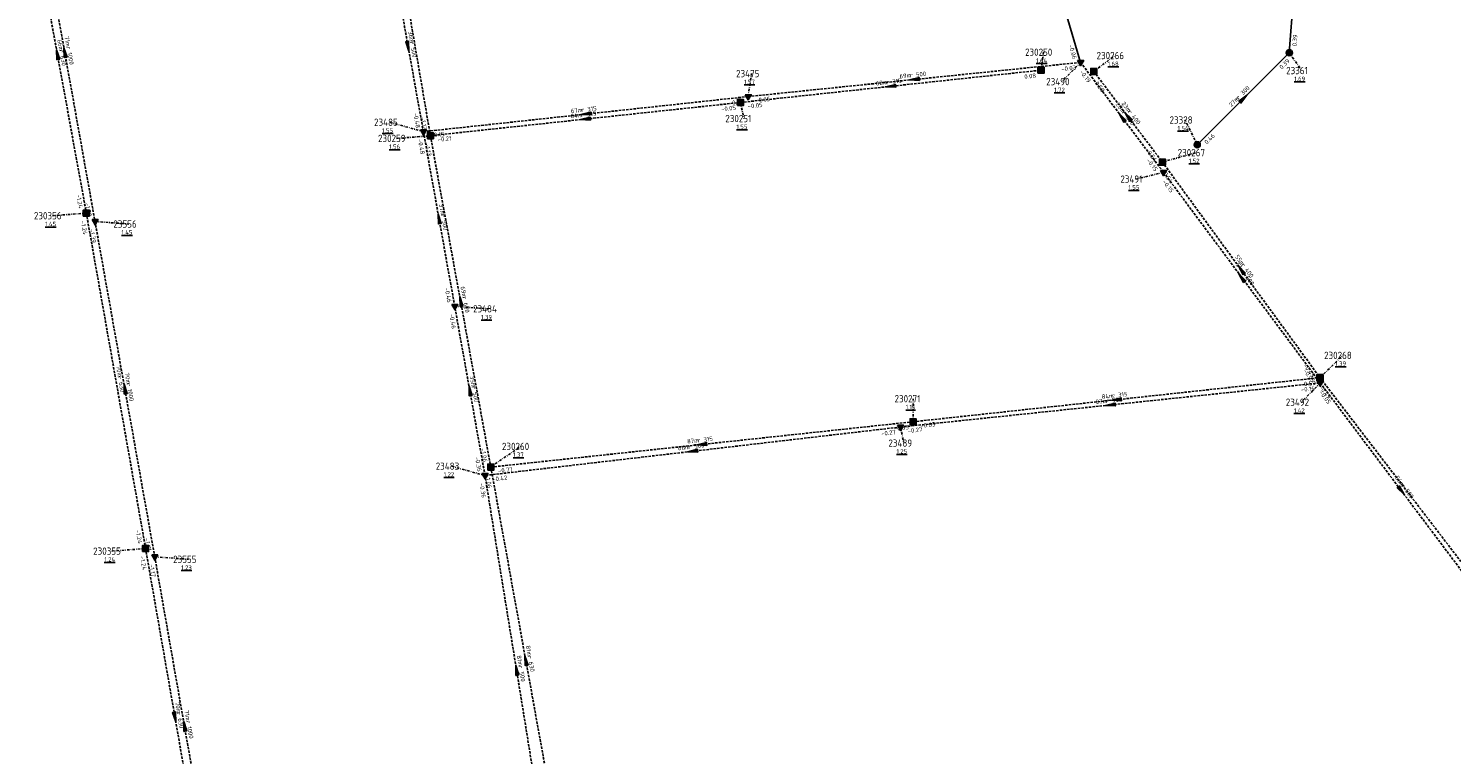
# Model space of a CAD drawing. Extents: x 188323 to 208361, y 565368 to 574910.
# Tile 154 of 256: x 201939 to 202233, y 569770 to 569919. Entities that reach past the tile are written whole.
import ezdxf

# ---------------------------------------------------------------- set-up
doc = ezdxf.new("R2010")
doc.units = 0
doc.linetypes.add('DASHDOT', pattern=[1, 0.5, -0.25, 0, -0.25])
doc.linetypes.add('DASHED', pattern=[0.75, 0.5, -0.25])
doc.layers.get('0').update_dxf_attribs({"linetype": 'CONTINUOUS'})
for name, color, linetype in [('RIO-AFM', 7, 'CONTINUOUS'), ('RIO-BOK', 7, 'CONTINUOUS'), ('RIO-KNP', 7, 'CONTINUOUS'), ('RIO-KNR', 7, 'CONTINUOUS'), ('RIO-LAG_0B', 7, 'CONTINUOUS'), ('RIO-LAG_1B', 7, 'DASHED'), ('RIO-LAG_2B', 7, 'DASHED'), ('RIO-LEN', 7, 'CONTINUOUS'), ('RIO-MVD', 1, 'CONTINUOUS'), ('RIO-VRB', 6, 'DASHDOT'), ('RIO-VRH', 7, 'CONTINUOUS')]:
    doc.layers.add(name, color=color, linetype=linetype)
doc.styles.add('RIO-TXT', font='isocp.shx')

# ---------------------------------------------------------------- blocks, each defined once
blk = doc.blocks.new('L_VHR')
blk.add_lwpolyline([(-0.5, 0), (0.5, 0), (-0.5, 0.15), (-0.5, -0.15), (0.5, 0)])
blk = doc.blocks.new('K_IPR')
blk.add_lwpolyline([(-0.5, -0.5), (0.5, -0.5), (0.5, 0.5), (-0.5, 0.5)], close=True)
blk.add_solid([(-0.5, 0.5), (0.5, 0.5), (-0.5, -0.5), (0.5, -0.5)])
at = {"style": 'RIO-TXT', "flags": 1}
blk.add_attdef('KNOOPNAAM', (2, 2), '', height=1, dxfattribs=at)
blk = doc.blocks.new('K_IPG')
blk.add_circle((0, 0), 0.5)
for points in [[(0, 0), (-0.5, 0), (-0.433013, 0.25)], [(0, 0), (-0.433013, -0.25), (-0.5, 0)], [(0, 0), (-0.433013, 0.25), (-0.25, 0.433013)], [(0, 0), (-0.25, -0.433013), (-0.433013, -0.25)], [(0, 0), (-0.25, 0.433013), (0, 0.5)], [(0, 0), (0, -0.5), (-0.25, -0.433013)], [(0, 0), (0, 0.5), (0.25, 0.433013)], [(0, 0), (0.25, 0.433013), (0.433013, 0.25)], [(0, 0), (0.433013, 0.25), (0.5, 0)], [(0, 0), (0.5, 0), (0.433013, -0.25)], [(0, 0), (0.433013, -0.25), (0.25, -0.433013)], [(0, 0), (0.25, -0.433013), (0, -0.5)]]:
    blk.add_solid(points)
at = {"style": 'RIO-TXT', "flags": 1}
blk.add_attdef('KNOOPNAAM', (2, 2), '', height=1, dxfattribs=at)
blk = doc.blocks.new('K_IPD')
blk.add_lwpolyline([(-0.496027, 0.307994), (0.503973, 0.307994), (0.003973, -0.558031)], close=True)
blk.add_solid([(-0.496027, 0.307994), (0.503973, 0.307994), (0.003973, -0.558031)])
at = {"style": 'RIO-TXT', "flags": 1}
blk.add_attdef('KNOOPNAAM', (2, 2), '', height=1, dxfattribs=at)

msp = doc.modelspace()

# ---------------------------------------------------------------- linework, layer by layer
at = {"layer": 'RIO-LAG_0B'}
for p, q in [((202156.16, 569912.256), (202147.392, 569942.08)), ((202199.152, 569914.24), (202200.416, 569931.008)), ((202180.192, 569895.296), (202199.152, 569914.24))]:
    msp.add_line(p, q, dxfattribs=at)
at = {"layer": 'RIO-LAG_1B'}
for p, q in [((202010.112, 569967.872), (202022.208, 569897.152)), ((201939.408, 569946.56), (201951.328, 569881.216)), ((202086.08, 569904), (202148, 569910.656)), ((202158.864, 569910.4), (202173.008, 569891.712)), ((202022.208, 569897.152), (202086.08, 569904)), ((202022.208, 569897.152), (202034.656, 569828.864)), ((202173.008, 569891.712), (202205.472, 569847.296)), ((201951.328, 569881.216), (201963.536, 569812.096)), ((202121.648, 569838.208), (202205.472, 569847.296)), ((202205.472, 569847.296), (202264.944, 569769.664)), ((202034.656, 569828.864), (202121.648, 569838.208)), ((202034.656, 569828.864), (202049.088, 569749.12)), ((201963.536, 569812.096), (201975.632, 569742.656))]:
    msp.add_line(p, q, dxfattribs=at)
at = {"layer": 'RIO-LAG_2B'}
for p, q in [((201940.656, 569949.12), (201953.12, 569879.488)), ((202020.768, 569897.984), (202014.448, 569933.184)), ((202087.664, 569905.216), (202156.16, 569912.256)), ((202156.16, 569912.256), (202173.248, 569889.6)), ((202020.768, 569897.984), (202087.664, 569905.216)), ((202027.216, 569862.016), (202020.768, 569897.984)), ((202173.248, 569889.6), (202205.52, 569846.208)), ((201953.12, 569879.488), (201965.424, 569810.368)), ((202033.456, 569827.136), (202027.216, 569862.016)), ((202119.04, 569837.12), (202205.52, 569846.208)), ((202205.52, 569846.208), (202238.928, 569801.792)), ((202119.04, 569837.12), (202033.456, 569827.136)), ((202046.464, 569746.88), (202033.456, 569827.136)), ((201965.424, 569810.368), (201977.68, 569740.48))]:
    msp.add_line(p, q, dxfattribs=at)
at = {"layer": 'RIO-VRB'}
for p, q in [((202148, 569910.63), (202148.5335, 569914.3584)), ((202199.15, 569914.27), (202201.687, 569910.5747)), ((202156.16, 569912.25), (202152.257, 569908.2947)), ((202158.87, 569910.43), (202163.2649, 569913.6677)), ((202087.66, 569905.24), (202088.3671, 569909.9532)), ((202086.08, 569904), (202086.7871, 569900.6868)), ((202020.76, 569898), (202013.7921, 569899.9265)), ((202180.2, 569895.3), (202177.6616, 569900.3945)), ((202022.21, 569897.13), (202015.2429, 569896.5991)), ((202173.01, 569891.73), (202179.9775, 569893.6587)), ((202173.24, 569889.59), (202167.5321, 569888.2102)), ((201951.32, 569881.19), (201944.3529, 569880.6591)), ((201953.12, 569879.48), (201960.0875, 569878.9513)), ((202027.22, 569862), (202034.1875, 569861.4713)), ((202205.48, 569847.28), (202210.1334, 569851.8853)), ((202205.52, 569846.19), (202201.617, 569842.2347)), ((202121.65, 569838.18), (202121.6494, 569842.955)), ((202119.04, 569837.12), (202119.7471, 569833.8068)), ((202034.65, 569828.89), (202040.7769, 569833.1278)), ((202033.46, 569827.13), (202026.4921, 569829.0565)), ((201963.53, 569812.08), (201956.5629, 569811.5491)), ((201965.43, 569810.39), (201972.3975, 569809.8613))]:
    msp.add_line(p, q, dxfattribs=at)

# ---------------------------------------------------------------- block references
at = {"layer": 'RIO-KNP', "xscale": 1.25, "yscale": 1.25, "zscale": 1.25}
for name, p in [('K_IPG', (202199.152, 569914.24)), ('K_IPR', (202148, 569910.656)), ('K_IPD', (202156.16, 569912.256)), ('K_IPR', (202158.864, 569910.4)), ('K_IPD', (202087.664, 569905.216)), ('K_IPR', (202086.08, 569904)), ('K_IPD', (202020.768, 569897.984)), ('K_IPR', (202022.208, 569897.152)), ('K_IPG', (202180.192, 569895.296)), ('K_IPR', (202173.008, 569891.712)), ('K_IPD', (202173.248, 569889.6)), ('K_IPR', (201951.328, 569881.216)), ('K_IPD', (201953.12, 569879.488)), ('K_IPD', (202027.216, 569862.016)), ('K_IPR', (202205.472, 569847.296)), ('K_IPD', (202205.52, 569846.208)), ('K_IPR', (202121.648, 569838.208)), ('K_IPD', (202119.04, 569837.12)), ('K_IPR', (202034.656, 569828.864)), ('K_IPD', (202033.456, 569827.136)), ('K_IPR', (201963.536, 569812.096)), ('K_IPD', (201965.424, 569810.368))]:
    msp.add_blockref(name, p, dxfattribs=at)
at = {"layer": 'RIO-VRH', "xscale": 2, "yscale": 2, "zscale": 2}
for p, rotation in [((201945.365, 569913.885), 460.3306), ((201946.89, 569914.285), 460.1564), ((202017.605, 569915.59), 280.1767), ((202121.91, 569908.745), 185.8425), ((202117.04, 569907.315), 186.111), ((202189.675, 569904.785), 45.0257), ((202054.145, 569900.565), 186.1386), ((202054.21, 569901.62), 186.176), ((202164.7, 569900.92), 487.0125), ((202165.94, 569901.08), 487.1001), ((202023.99, 569880), 100.1812), ((202189.245, 569869.505), 486.153), ((202189.38, 569867.89), 486.6465), ((202028.43, 569863.01), 460.3395), ((201959.275, 569844.935), 460.1106), ((202030.34, 569844.565), 100.1538), ((202162.28, 569841.655), 185.9867), ((202163.565, 569842.73), 186.1947), ((202076.25, 569832.125), 186.6575), ((202078.15, 569833.535), 186.0944), ((202222.225, 569823.985), 306.9598), ((202041.865, 569789.01), 460.2629), ((202039.965, 569786.99), 99.2133), ((201969.58, 569777.37), 279.8955), ((201971.555, 569775.425), 459.9441)]:
    msp.add_blockref('L_VHR', p, dxfattribs=dict(at, rotation=rotation))

# ---------------------------------------------------------------- texts
at = {"layer": 'RIO-AFM', "style": 'RIO-TXT'}
for s, rotation, p in [('r 630', 280.3306, (201945.7319, 569914.7758)), ('r 1000', 280.1564, (201947.2132, 569915.4404)), ('r 500', 280.1767, (202017.9647, 569916.4779)), ('r 315', 6.111, (202116.181, 569907.7259)), ('r 500', 5.8425, (202121.053, 569909.1599)), ('r 300', 45.0257, (202188.7487, 569904.5652)), ('r 315', 6.176, (202053.3507, 569902.0299)), ('r 315', 6.1386, (202053.286, 569900.9755)), ('r 500', 307.0125, (202164.6183, 569901.8731)), ('r 400', 307.1001, (202165.8556, 569902.0321)), ('r 500', 280.1812, (202024.3499, 569880.8878)), ('r 400', 306.153, (202189.1844, 569870.4643)), ('r 500', 306.6465, (202189.3109, 569868.8486)), ('r 630', 280.3395, (202028.7976, 569863.9009)), ('r 630', 280.0274, (201957.7978, 569847.5238)), ('r 1000', 280.1106, (201959.599, 569846.09)), ('r 500', 280.1537, (202030.6999, 569845.453)), ('r 315', 6.1947, (202162.7056, 569843.1396)), ('r 500', 5.9867, (202161.4222, 569842.0678)), ('r 315', 6.0944, (202077.2913, 569833.9461)), ('r 500', 366.6575, (202075.3841, 569832.5543)), ('r 500', 306.9598, (202222.1511, 569824.9434)), ('r 630', 280.2629, (202042.2375, 569789.9012)), ('r 500', 279.2133, (202040.3539, 569787.874)), ('r 630', 279.8955, (201969.9549, 569778.2581)), ('r 1000', 279.9441, (201971.8825, 569776.5795))]:
    msp.add_text(s, height=0.9, rotation=rotation, dxfattribs=at).set_placement(p)
at = {"layer": 'RIO-BOK', "style": 'RIO-TXT'}
for s, rotation, p in [('0.39', 85.6529, (202200.6519, 569915.5599)), ('-0.06', 286.3855, (202153.6773, 569915.7931)), ('-0.03', 5.8425, (202152.2229, 569910.4398)), ('0.39', 45.0257, (202197.624, 569910.7614)), ('0.08', 6.111, (202144.6081, 569908.8588)), ('-0.19', 307.0125, (202155.8858, 569910.2893)), ('-0.59', 307.1001, (202158.5988, 569908.4689)), ('-0.05', 6.1386, (202082.1526, 569902.1695)), ('-0.05', 6.176, (202083.7336, 569903.4069)), ('-0.05', 6.111, (202087.6209, 569902.757)), ('-0.05', 5.8425, (202089.195, 569903.9898)), ('-0.48', 280.1767, (202018.6779, 569901.7917)), ('-1.13', 279.708, (202020.1814, 569900.9429)), ('-0.15', 6.176, (202022.3023, 569896.7587)), ('-0.21', 6.1386, (202023.7515, 569895.8877)), ('0.46', 45.0257, (202182.1797, 569895.3009)), ('-0.48', 280.1812, (202019.6303, 569896.3742)), ('-1.13', 280.3395, (202021.0848, 569895.5011)), ('-0.54', 307.1001, (202169.4305, 569894.1629)), ('-0.15', 307.0125, (202169.6668, 569892.0302)), ('-0.54', 306.153, (202172.7064, 569889.7737)), ('-0.15', 306.6465, (202172.9533, 569887.6311)), ('-1.24', 280.3306, (201949.2469, 569884.98)), ('-1.39', 280.1564, (201951.0611, 569883.2763)), ('-1.24', 280.0274, (201950.1859, 569879.5673)), ('-1.39', 280.1106, (201951.9883, 569877.8556)), ('-0.46', 280.1812, (202025.1382, 569865.7913)), ('-0.46', 280.1537, (202026.0895, 569860.3748)), ('-0.49', 306.153, (202201.9573, 569849.7838)), ('-0.05', 306.6465, (202201.9753, 569848.663)), ('-0.59', 6.1947, (202201.5543, 569845.4456)), ('-0.16', 5.9867, (202201.5878, 569844.3699)), ('-0.49', 307.4517, (202205.2208, 569845.3173)), ('-0.05', 306.9598, (202205.244, 569844.2296)), ('-0.65', 6.1947, (202123.1927, 569836.9392)), ('-0.27', 366.6575, (202115.1245, 569835.3058)), ('-0.65', 6.0944, (202117.721, 569836.3525)), ('-0.27', 5.9867, (202120.5782, 569835.8736)), ('-1.06', 280.3395, (202032.5781, 569832.6798)), ('-0.36', 280.1537, (202031.3792, 569830.923)), ('-1.06', 280.2629, (202033.5226, 569827.2626)), ('-0.42', 366.6575, (202035.0134, 569825.9027)), ('-0.77', 6.0944, (202036.1905, 569827.6465)), ('-0.36', 279.2133, (202032.303, 569825.5236)), ('-1.24', 280.0274, (201961.4793, 569815.8809)), ('-1.17', 280.1106, (201963.3739, 569814.1876)), ('-1.24', 279.8955, (201962.3922, 569810.4599)), ('-1.17', 279.9441, (201964.2936, 569808.7689))]:
    msp.add_text(s, height=0.9, rotation=rotation, dxfattribs=at).set_placement(p)
at = {"layer": 'RIO-KNR', "style": 'RIO-TXT'}
for s, p in [('230250', (202144.7085, 569913.6084)), ('230266', (202159.4399, 569912.9177)), ('23361', (202198.4995, 569909.8247)), ('23475', (202085.1796, 569909.2032)), ('23490', (202149.0695, 569907.5447)), ('23485', (202010.6046, 569899.1765)), ('230251', (202082.9621, 569899.9368)), ('23328', (202174.4741, 569899.6445)), ('230259', (202011.4179, 569895.8491)), ('230267', (202176.1525, 569892.9087)), ('23491', (202164.3446, 569887.4602)), ('230356', (201940.5279, 569879.9091)), ('23556', (201956.9, 569878.2013)), ('23484', (202031, 569860.7213)), ('230268', (202206.3084, 569851.1353)), ('230271', (202117.8244, 569842.205)), ('23492', (202198.4295, 569841.4847)), ('230260', (202036.9519, 569832.3778)), ('23489', (202116.5596, 569833.0568)), ('23483', (202023.3046, 569828.3065)), ('230355', (201952.7379, 569810.7991)), ('23555', (201969.21, 569809.1113))]:
    msp.add_text(s, height=1.5, dxfattribs=at).set_placement(p)
at = {"layer": 'RIO-LEN', "style": 'RIO-TXT'}
for s, rotation, p in [('71m', 280.1564, (201946.8313, 569917.5664)), ('36m', 280.1767, (202017.582, 569918.6037)), ('66m', 280.3306, (201945.3435, 569916.9006)), ('62m', 6.111, (202114.0333, 569907.4959)), ('69m', 5.8425, (202118.9042, 569908.94)), ('67m', 6.176, (202051.2032, 569901.7975)), ('28m', 307.0125, (202163.3171, 569903.5972)), ('23m', 307.1001, (202164.5517, 569903.7542)), ('27m', 45.0257, (202187.2221, 569903.037)), ('64m', 6.1386, (202051.1384, 569900.7445)), ('37m', 280.1812, (202023.9671, 569883.0136)), ('55m', 306.153, (202187.9092, 569872.2077)), ('54m', 306.6465, (202188.0207, 569870.581)), ('69m', 280.3395, (202028.4089, 569866.0257)), ('70m', 280.0274, (201957.4206, 569849.6506)), ('70m', 280.1106, (201959.2187, 569848.2163)), ('35m', 280.1537, (202030.3181, 569847.579)), ('84m', 6.1947, (202160.5582, 569842.9065)), ('87m', 5.9867, (202159.274, 569841.8425)), ('86m', 366.6575, (202073.2388, 569832.3025)), ('87m', 6.0944, (202075.1435, 569833.7168)), ('56m', 306.9598, (202220.8515, 569826.6686)), ('81m', 280.2629, (202041.8516, 569792.0264)), ('81m', 279.2133, (202040.007, 569790.006)), ('70m', 279.8955, (201969.5826, 569780.3858)), ('71m', 279.9441, (201971.5085, 569778.7069))]:
    msp.add_text(s, height=0.9, rotation=rotation, dxfattribs=at).set_placement(p)
at = {"layer": 'RIO-MVD', "style": 'RIO-TXT'}
for s, p in [('%%U1.64', (202147.0035, 569912.2084)), ('%%U1.68', (202161.7349, 569911.5177)), ('%%U1.57', (202086.8371, 569907.8032)), ('%%U1.69', (202200.157, 569908.4247)), ('%%U1.72', (202150.727, 569906.1447)), ('%%U1.55', (202012.2621, 569897.7765)), ('%%U1.55', (202085.2571, 569898.5368)), ('%%U1.54', (202176.1316, 569898.2445)), ('%%U1.56', (202013.7129, 569894.4491)), ('%%U1.52', (202178.4475, 569891.5087)), ('%%U1.55', (202166.0021, 569886.0602)), ('%%U1.45', (201942.8229, 569878.5091)), ('%%U1.45', (201958.5575, 569876.8013)), ('%%U1.39', (202032.6575, 569859.3213)), ('%%U1.39', (202208.6034, 569849.7353)), ('%%U1.15', (202120.1194, 569840.805)), ('%%U1.42', (202200.087, 569840.0847)), ('%%U1.25', (202118.2171, 569831.6568)), ('%%U1.37', (202039.2469, 569830.9778)), ('%%U1.22', (202024.9621, 569826.9065)), ('%%U1.24', (201955.0329, 569809.3991)), ('%%U1.23', (201970.8675, 569807.7113))]:
    msp.add_text(s, height=0.9, dxfattribs=at).set_placement(p)

doc.saveas('drawing.dxf')
